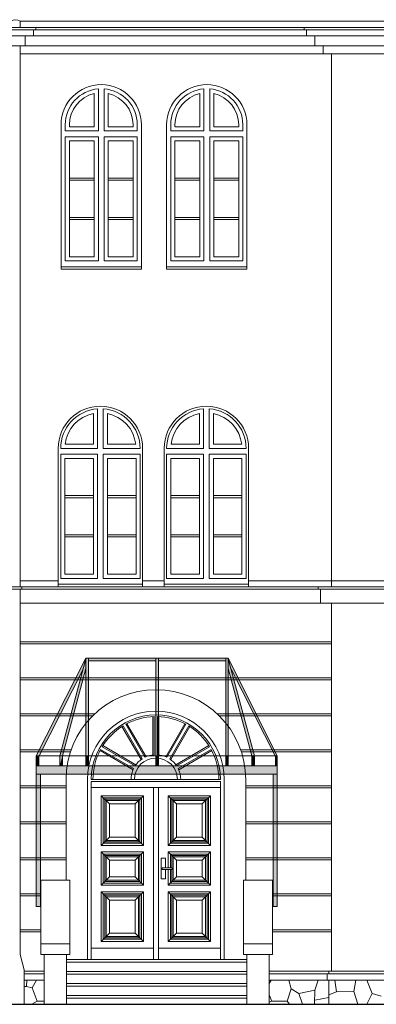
# Model space of a CAD drawing. Extents: x -394022 to -71759, y -12022 to 18278.
# Tile 20 of 91: x -279384 to -275076, y -3992 to 7902. Entities that reach past the tile are written whole.
import ezdxf

# ---------------------------------------------------------------- set-up
doc = ezdxf.new("R2010")
doc.units = 0
doc.header["$MEASUREMENT"] = 0
for name, color, linetype, lineweight in [('Arch kolorystyka_Nr_Pióra__32', 34, 'Continuous', 15), ('INWENT ODWODNIENIE_Nr_Pióra__21', 7, 'Continuous', 13), ('INWENT ODWODNIENIE_Nr_Pióra__5', 7, 'Continuous', 13), ('INWENT TEREN_Nr_Pióra__1', 7, 'Continuous', 25), ('INWENT. DRZWI_Nr_Pióra__21', 7, 'Continuous', 13), ('INWENT. OKNA_Nr_Pióra__21', 7, 'Continuous', 13), ('INWENT.ŚCIANY_Nr_Pióra__21', 7, 'Continuous', 13), ('Istniejące schody_Nr_Pióra__21', 7, 'Continuous', 13)]:
    doc.layers.add(name, color=color, linetype=linetype, lineweight=lineweight)
doc.layers.add('INWENT.ŚCIANY_Nr_Pióra__2', color=7, linetype='Continuous', lineweight=13, true_color=0x7f7f7f)

msp = doc.modelspace()

# ---------------------------------------------------------------- hatches: boundary and pattern name
at = {"layer": 'Arch kolorystyka_Nr_Pióra__32', "linetype": 'Continuous'}
for points in [[(-279150.1, -991.8), (-279183.7, -991.8), (-278583.7, 188.2), (-278583.7, 179.7), (-278616.8, 57)], [(-278583.7, 64.3), (-278868.2, -991.8), (-278899.3, -991.8), (-278583.7, 179.7)], [(-278899.3, -1111.8), (-278899.3, -991.8), (-278583.7, 179.7)], [(-278553.7, 188.2), (-278553.7, -991.8), (-278583.7, -991.8), (-278583.7, 188.2)], [(-277738.7, 188.2), (-277738.7, 158.2), (-278553.7, 158.2), (-278553.7, 188.2)], [(-277738.7, 188.2), (-277708.7, 188.2), (-277708.7, -336.9, 0.0069128), (-277738.7, -336.9)], [(-276893.7, 158.2), (-277708.7, 158.2), (-277708.7, 188.2), (-276893.7, 188.2)], [(-276893.7, 188.2), (-276863.7, 188.2), (-276863.7, -991.8), (-276893.7, -991.8)], [(-276273.7, -991.8), (-276297.4, -991.8), (-276830.7, 57), (-276863.7, 179.7), (-276863.7, 188.2)], [(-276863.7, 179.7), (-276548.2, -991.8), (-276579.3, -991.8), (-276863.7, 64.3)], [(-277738.7, -336.9, -0.0069128), (-277708.7, -336.9), (-277708.7, -991.8), (-277738.7, -991.8)], [(-279183.7, -991.8), (-279150.1, -991.8), (-279153.7, -999), (-279153.7, -1111.8), (-279183.7, -1111.8)], [(-278899.3, -1111.8), (-278870, -991.8), (-278868.2, -991.8), (-278868.2, -1111.8)], [(-278583.7, -991.8), (-278553.7, -991.8), (-278553.7, -1111.8), (-278583.7, -1111.8)], [(-277738.7, -991.8), (-277708.7, -991.8), (-277708.7, -1111.8), (-277738.7, -1111.8)], [(-276893.7, -991.8), (-276863.7, -991.8), (-276863.7, -1111.8), (-276893.7, -1111.8)], [(-276548.2, -991.8), (-276548.2, -1111.8), (-276579.3, -1111.8), (-276579.3, -991.8)], [(-276273.7, -991.8), (-276273.7, -1111.8), (-276293.7, -1111.8), (-276293.7, -999), (-276297.4, -991.8)], [(-276273.7, -1211.8), (-279183.7, -1211.8), (-279183.7, -1111.8), (-276273.7, -1111.8)], [(-279183.7, -1211.8), (-279133.7, -1211.8), (-279133.7, -2811.8), (-279183.7, -2811.8)], [(-276273.7, -1211.8), (-276273.7, -2811.8), (-276323.7, -2811.8), (-276323.7, -1211.8)]]:
    msp.add_hatch(color=256, dxfattribs=at).paths.add_polyline_path(points, flags=0)

# ---------------------------------------------------------------- linework, layer by layer
at = {"layer": 'INWENT ODWODNIENIE_Nr_Pióra__21', "linetype": 'Continuous'}
for p, q in [((-279378.7, 7808.2), (-279378.7, 7882.6)), ((-279378.7, 1053.2), (-279378.7, 7588.2)), ((-279378.7, -3390.7), (-279378.7, 1023.2)), ((-279328.7, -3577.3), (-279378.7, -3390.7)), ((-279328.7, -3991.8), (-279328.7, -3577.3))]:
    msp.add_line(p, q, dxfattribs=at)
msp.add_arc((-279433.7, 7815.2), 87, 50.76459, 129.23541, dxfattribs=at)
at = {"layer": 'INWENT ODWODNIENIE_Nr_Pióra__5', "linetype": 'Continuous'}
msp.add_line((-267483.7, 7882.6), (-279378.7, 7882.6), dxfattribs=at)
at = {"layer": 'INWENT TEREN_Nr_Pióra__1', "linetype": 'Continuous'}
for p, q in [((-321558.7, -3991.8), (-276368.7, -3991.8)), ((-276368.7, -3991.8), (-273068.7, -3991.8))]:
    msp.add_line(p, q, dxfattribs=at)
at = {"layer": 'INWENT. DRZWI_Nr_Pióra__21', "linetype": 'Continuous'}
for p, q in [((-277773.7, -978.9), (-277773.7, -517.6)), ((-277758.7, -977.5), (-277758.7, -517.1)), ((-277758.7, -977.5), (-277758.7, -517.1)), ((-277718.7, -977.5), (-277718.7, -517.1)), ((-277703.7, -978.9), (-277703.7, -517.6)), ((-277918, -1036.3), (-278148.6, -636.8)), ((-277905.7, -1027.6), (-278135.9, -628.9)), ((-277871.1, -1007.6), (-278101.3, -608.9)), ((-277857.4, -1001.3), (-278088, -601.8)), ((-277620.1, -1001.3), (-277389.5, -601.8)), ((-277606.4, -1007.6), (-277376.2, -608.9)), ((-277571.8, -1027.6), (-277341.5, -628.9)), ((-277559.5, -1036.3), (-277328.8, -636.8)), ((-278014.3, -1158.2), (-278413.7, -927.5)), ((-278008, -1144.5), (-278406.7, -914.3)), ((-277988, -1109.8), (-278386.7, -879.6)), ((-277979.3, -1097.5), (-278378.7, -866.9)), ((-277498.2, -1097.5), (-277098.8, -866.9)), ((-277489.5, -1109.8), (-277090.8, -879.6)), ((-277469.5, -1144.5), (-277070.8, -914.3)), ((-277463.2, -1158.2), (-277063.8, -927.5)), ((-278518.7, -1276.8), (-276958.7, -1276.8)), ((-278518.7, -3451.8), (-278518.7, -1301.8)), ((-278518.7, -1301.8), (-276958.7, -1301.8)), ((-276958.7, -3451.8), (-276958.7, -1301.8)), ((-278518.7, -1371.8), (-276958.7, -1371.8)), ((-277768.7, -1371.8), (-277768.7, -3451.8)), ((-277708.7, -1371.8), (-277708.7, -3451.8)), ((-278398.7, -1471.8), (-277888.7, -1471.8)), ((-278398.7, -2071.8), (-278398.7, -1471.8)), ((-278398.7, -1471.8), (-278298.7, -1571.8)), ((-278373.7, -1496.8), (-277913.7, -1496.8)), ((-278373.7, -2046.8), (-278373.7, -1496.8)), ((-278356.2, -2029.3), (-278356.2, -1514.3)), ((-278356.2, -1514.3), (-277931.2, -1514.3)), ((-278338.7, -2011.8), (-278338.7, -1531.8)), ((-278338.7, -1531.8), (-277948.7, -1531.8)), ((-277888.7, -1471.8), (-277988.7, -1571.8)), ((-277948.7, -1531.8), (-277948.7, -2011.8)), ((-277931.2, -1514.3), (-277931.2, -2029.3)), ((-277913.7, -1496.8), (-277913.7, -2046.8)), ((-277888.7, -1471.8), (-277888.7, -2071.8)), ((-277078.7, -1471.8), (-277588.7, -1471.8)), ((-277588.7, -1471.8), (-277588.7, -2071.8)), ((-277588.7, -1471.8), (-277488.7, -1571.8)), ((-277103.7, -1496.8), (-277563.7, -1496.8)), ((-277563.7, -1496.8), (-277563.7, -2046.8)), ((-277546.2, -1514.3), (-277546.2, -2029.3)), ((-277121.2, -1514.3), (-277546.2, -1514.3)), ((-277528.7, -1531.8), (-277528.7, -2011.8)), ((-277138.7, -1531.8), (-277528.7, -1531.8)), ((-277078.7, -1471.8), (-277178.7, -1571.8)), ((-277138.7, -2011.8), (-277138.7, -1531.8)), ((-277121.2, -2029.3), (-277121.2, -1514.3)), ((-277103.7, -2046.8), (-277103.7, -1496.8)), ((-277078.7, -2071.8), (-277078.7, -1471.8)), ((-278298.7, -1971.8), (-278298.7, -1571.8)), ((-278298.7, -1571.8), (-277988.7, -1571.8)), ((-277988.7, -1571.8), (-277988.7, -1971.8)), ((-277488.7, -1571.8), (-277488.7, -1971.8)), ((-277178.7, -1571.8), (-277488.7, -1571.8)), ((-277178.7, -1971.8), (-277178.7, -1571.8)), ((-278398.7, -2071.8), (-278298.7, -1971.8)), ((-278338.7, -2011.8), (-277948.7, -2011.8)), ((-278298.7, -1971.8), (-277988.7, -1971.8)), ((-277888.7, -2071.8), (-277988.7, -1971.8)), ((-277588.7, -2071.8), (-277488.7, -1971.8)), ((-277138.7, -2011.8), (-277528.7, -2011.8)), ((-277178.7, -1971.8), (-277488.7, -1971.8)), ((-277078.7, -2071.8), (-277178.7, -1971.8)), ((-278398.7, -2071.8), (-277888.7, -2071.8)), ((-278373.7, -2046.8), (-277913.7, -2046.8)), ((-278356.2, -2029.3), (-277931.2, -2029.3)), ((-277078.7, -2071.8), (-277588.7, -2071.8)), ((-277103.7, -2046.8), (-277563.7, -2046.8)), ((-277121.2, -2029.3), (-277546.2, -2029.3)), ((-278398.7, -2151.8), (-277888.7, -2151.8)), ((-278398.7, -2551.8), (-278398.7, -2151.8)), ((-278398.7, -2151.8), (-278298.7, -2251.8)), ((-278373.7, -2176.8), (-277913.7, -2176.8)), ((-278373.7, -2526.8), (-278373.7, -2176.8)), ((-278356.2, -2509.3), (-278356.2, -2194.3)), ((-278356.2, -2194.3), (-277931.2, -2194.3)), ((-278338.7, -2491.8), (-278338.7, -2211.8)), ((-278338.7, -2211.8), (-277948.7, -2211.8)), ((-278298.7, -2451.8), (-278298.7, -2251.8)), ((-278298.7, -2251.8), (-277988.7, -2251.8)), ((-277888.7, -2151.8), (-277988.7, -2251.8)), ((-277988.7, -2251.8), (-277988.7, -2451.8)), ((-277948.7, -2211.8), (-277948.7, -2491.8)), ((-277931.2, -2194.3), (-277931.2, -2509.3)), ((-277913.7, -2176.8), (-277913.7, -2526.8)), ((-277888.7, -2151.8), (-277888.7, -2551.8)), ((-277623.7, -2226.8), (-277673.7, -2226.8)), ((-277673.7, -2226.8), (-277673.7, -2476.8)), ((-277623.7, -2341.8), (-277623.7, -2226.8)), ((-277078.7, -2151.8), (-277588.7, -2151.8)), ((-277588.7, -2151.8), (-277588.7, -2341.8)), ((-277588.7, -2151.8), (-277488.7, -2251.8)), ((-277103.7, -2176.8), (-277563.7, -2176.8)), ((-277563.7, -2176.8), (-277563.7, -2341.8)), ((-277546.2, -2194.3), (-277546.2, -2341.8)), ((-277121.2, -2194.3), (-277546.2, -2194.3)), ((-277528.7, -2211.8), (-277528.7, -2491.8)), ((-277138.7, -2211.8), (-277528.7, -2211.8)), ((-277488.7, -2251.8), (-277488.7, -2451.8)), ((-277178.7, -2251.8), (-277488.7, -2251.8)), ((-277078.7, -2151.8), (-277178.7, -2251.8)), ((-277178.7, -2451.8), (-277178.7, -2251.8)), ((-277138.7, -2491.8), (-277138.7, -2211.8)), ((-277121.2, -2509.3), (-277121.2, -2194.3)), ((-277103.7, -2526.8), (-277103.7, -2176.8)), ((-277078.7, -2551.8), (-277078.7, -2151.8)), ((-277663.7, -2341.8), (-277543.7, -2341.8)), ((-277663.7, -2361.8), (-277663.7, -2341.8)), ((-277543.7, -2361.8), (-277663.7, -2361.8)), ((-277623.7, -2476.8), (-277623.7, -2361.8)), ((-277588.7, -2361.8), (-277588.7, -2551.8)), ((-277563.7, -2361.8), (-277563.7, -2526.8)), ((-277546.2, -2361.8), (-277546.2, -2509.3)), ((-277543.7, -2341.8), (-277543.7, -2361.8)), ((-278398.7, -2551.8), (-278298.7, -2451.8)), ((-278338.7, -2491.8), (-277948.7, -2491.8)), ((-278298.7, -2451.8), (-277988.7, -2451.8)), ((-277888.7, -2551.8), (-277988.7, -2451.8)), ((-277673.7, -2476.8), (-277623.7, -2476.8)), ((-277588.7, -2551.8), (-277488.7, -2451.8)), ((-277138.7, -2491.8), (-277528.7, -2491.8)), ((-277178.7, -2451.8), (-277488.7, -2451.8)), ((-277078.7, -2551.8), (-277178.7, -2451.8)), ((-278398.7, -2551.8), (-277888.7, -2551.8)), ((-278373.7, -2526.8), (-277913.7, -2526.8)), ((-278356.2, -2509.3), (-277931.2, -2509.3)), ((-277078.7, -2551.8), (-277588.7, -2551.8)), ((-277103.7, -2526.8), (-277563.7, -2526.8)), ((-277121.2, -2509.3), (-277546.2, -2509.3)), ((-278398.7, -3231.8), (-278398.7, -2631.8)), ((-278398.7, -2631.8), (-277888.7, -2631.8)), ((-278398.7, -2631.8), (-278298.7, -2731.8)), ((-278373.7, -2656.8), (-277913.7, -2656.8)), ((-278373.7, -3206.8), (-278373.7, -2656.8)), ((-278356.2, -3189.3), (-278356.2, -2674.3)), ((-278356.2, -2674.3), (-277931.2, -2674.3)), ((-278338.7, -3171.8), (-278338.7, -2691.8)), ((-278338.7, -2691.8), (-277948.7, -2691.8)), ((-278298.7, -3131.8), (-278298.7, -2731.8)), ((-278298.7, -2731.8), (-277988.7, -2731.8)), ((-277888.7, -2631.8), (-277988.7, -2731.8)), ((-277988.7, -2731.8), (-277988.7, -3131.8)), ((-277948.7, -2691.8), (-277948.7, -3171.8)), ((-277931.2, -2674.3), (-277931.2, -3189.3)), ((-277913.7, -2656.8), (-277913.7, -3206.8)), ((-277888.7, -2631.8), (-277888.7, -3231.8)), ((-277078.7, -2631.8), (-277588.7, -2631.8)), ((-277588.7, -2631.8), (-277588.7, -3231.8)), ((-277588.7, -2631.8), (-277488.7, -2731.8)), ((-277103.7, -2656.8), (-277563.7, -2656.8)), ((-277563.7, -2656.8), (-277563.7, -3206.8)), ((-277546.2, -2674.3), (-277546.2, -3189.3)), ((-277121.2, -2674.3), (-277546.2, -2674.3)), ((-277528.7, -2691.8), (-277528.7, -3171.8)), ((-277138.7, -2691.8), (-277528.7, -2691.8)), ((-277488.7, -2731.8), (-277488.7, -3131.8)), ((-277178.7, -2731.8), (-277488.7, -2731.8)), ((-277078.7, -2631.8), (-277178.7, -2731.8)), ((-277178.7, -3131.8), (-277178.7, -2731.8)), ((-277138.7, -3171.8), (-277138.7, -2691.8)), ((-277121.2, -3189.3), (-277121.2, -2674.3)), ((-277103.7, -3206.8), (-277103.7, -2656.8)), ((-277078.7, -3231.8), (-277078.7, -2631.8)), ((-278398.7, -3231.8), (-278298.7, -3131.8)), ((-278373.7, -3206.8), (-277913.7, -3206.8)), ((-278356.2, -3189.3), (-277931.2, -3189.3)), ((-278338.7, -3171.8), (-277948.7, -3171.8)), ((-278298.7, -3131.8), (-277988.7, -3131.8)), ((-277888.7, -3231.8), (-277988.7, -3131.8)), ((-277588.7, -3231.8), (-277488.7, -3131.8)), ((-277103.7, -3206.8), (-277563.7, -3206.8)), ((-277121.2, -3189.3), (-277546.2, -3189.3)), ((-277138.7, -3171.8), (-277528.7, -3171.8)), ((-277178.7, -3131.8), (-277488.7, -3131.8)), ((-277078.7, -3231.8), (-277178.7, -3131.8)), ((-278518.7, -3311.8), (-277768.7, -3311.8)), ((-278398.7, -3231.8), (-277888.7, -3231.8)), ((-277708.7, -3311.8), (-276958.7, -3311.8)), ((-277078.7, -3231.8), (-277588.7, -3231.8)), ((-278563.7, -3451.8), (-276913.7, -3451.8))]:
    msp.add_line(p, q, dxfattribs=at)
for radius, start, end in [(780, 0, 180), (760, 91.50796, 118.49204), (760, 61.50796, 88.49204), (760, 121.50796, 148.49204), (760, 31.50796, 58.49204), (760, 151.50796, 180), (760, 0, 28.49204), (260, 0, 180), (300, 123.82255, 146.17745), (300, 93.82255, 116.17745), (300, 63.82255, 86.17745), (300, 33.82255, 56.17745), (300, 153.82255, 180), (300, 0, 26.17745)]:
    msp.add_arc((-277738.7, -1276.8), radius, start, end, dxfattribs=at)
at = {"layer": 'INWENT. OKNA_Nr_Pióra__21', "linetype": 'Continuous'}
for p, q in [((-278433.7, 6558.2), (-278433.7, 7066.8)), ((-278363.7, 6558.2), (-278363.7, 7066.8)), ((-277158.7, 6558.2), (-277158.7, 7066.8)), ((-277088.7, 6558.2), (-277088.7, 7066.8)), ((-278483.7, 6608.2), (-278483.7, 7008.7)), ((-278313.7, 6608.2), (-278313.7, 7008.7)), ((-277208.7, 6608.2), (-277208.7, 7008.7)), ((-277038.7, 6608.2), (-277038.7, 7008.7)), ((-278833.7, 6558.2), (-278833.7, 6633.2)), ((-278433.7, 6558.2), (-278833.7, 6558.2)), ((-278783.7, 6633.2), (-278783.7, 6608.2)), ((-278483.7, 6608.2), (-278780.8, 6608.2)), ((-278363.7, 6558.2), (-277963.7, 6558.2)), ((-278313.7, 6608.2), (-278013.7, 6608.2)), ((-278013.7, 6633.2), (-278013.7, 6608.2)), ((-277963.7, 6558.2), (-277963.7, 6633.2)), ((-277558.7, 6558.2), (-277558.7, 6633.2)), ((-277158.7, 6558.2), (-277558.7, 6558.2)), ((-277508.7, 6633.2), (-277508.7, 6608.2)), ((-277208.7, 6608.2), (-277505.8, 6608.2)), ((-277088.7, 6558.2), (-276688.7, 6558.2)), ((-277038.7, 6608.2), (-276738.7, 6608.2)), ((-276738.7, 6633.2), (-276738.7, 6608.2)), ((-276688.7, 6558.2), (-276688.7, 6633.2)), ((-278833.7, 4988.2), (-278833.7, 6488.2)), ((-278433.7, 6488.2), (-278833.7, 6488.2)), ((-278483.7, 6438.2), (-278783.7, 6438.2)), ((-278783.7, 5038.2), (-278783.7, 6438.2)), ((-278483.7, 5038.2), (-278483.7, 6438.2)), ((-278433.7, 4988.2), (-278433.7, 6488.2)), ((-278363.7, 4988.2), (-278363.7, 6488.2)), ((-278363.7, 6488.2), (-277963.7, 6488.2)), ((-278313.7, 6438.2), (-278013.7, 6438.2)), ((-278313.7, 5038.2), (-278313.7, 6438.2)), ((-278013.7, 5038.2), (-278013.7, 6438.2)), ((-277963.7, 4988.2), (-277963.7, 6488.2)), ((-277158.7, 6488.2), (-277558.7, 6488.2)), ((-277558.7, 4988.2), (-277558.7, 6488.2)), ((-277508.7, 5038.2), (-277508.7, 6438.2)), ((-277208.7, 6438.2), (-277508.7, 6438.2)), ((-277208.7, 5038.2), (-277208.7, 6438.2)), ((-277158.7, 4988.2), (-277158.7, 6488.2)), ((-277088.7, 6488.2), (-276688.7, 6488.2)), ((-277088.7, 4988.2), (-277088.7, 6488.2)), ((-277038.7, 5038.2), (-277038.7, 6438.2)), ((-277038.7, 6438.2), (-276738.7, 6438.2)), ((-276738.7, 5038.2), (-276738.7, 6438.2)), ((-276688.7, 4988.2), (-276688.7, 6488.2)), ((-278483.7, 5988.2), (-278783.7, 5988.2)), ((-278483.7, 5962.2), (-278783.7, 5962.2)), ((-278313.7, 5988.2), (-278013.7, 5988.2)), ((-278313.7, 5962.2), (-278013.7, 5962.2)), ((-277208.7, 5988.2), (-277508.7, 5988.2)), ((-277208.7, 5962.2), (-277508.7, 5962.2)), ((-277038.7, 5988.2), (-276738.7, 5988.2)), ((-277038.7, 5962.2), (-276738.7, 5962.2)), ((-278483.7, 5514.2), (-278783.7, 5514.2)), ((-278483.7, 5488.2), (-278783.7, 5488.2)), ((-278313.7, 5514.2), (-278013.7, 5514.2)), ((-278313.7, 5488.2), (-278013.7, 5488.2)), ((-277208.7, 5514.2), (-277508.7, 5514.2)), ((-277208.7, 5488.2), (-277508.7, 5488.2)), ((-277038.7, 5514.2), (-276738.7, 5514.2)), ((-277038.7, 5488.2), (-276738.7, 5488.2)), ((-278483.7, 5038.2), (-278783.7, 5038.2)), ((-278313.7, 5038.2), (-278013.7, 5038.2)), ((-277208.7, 5038.2), (-277508.7, 5038.2)), ((-277038.7, 5038.2), (-276738.7, 5038.2)), ((-278433.7, 4988.2), (-278833.7, 4988.2)), ((-278363.7, 4988.2), (-277963.7, 4988.2)), ((-277158.7, 4988.2), (-277558.7, 4988.2)), ((-277088.7, 4988.2), (-276688.7, 4988.2)), ((-278493.7, 2773.2), (-278493.7, 3144.7)), ((-278443.7, 2723.2), (-278443.7, 3201.9)), ((-278373.7, 2723.2), (-278373.7, 3201.9)), ((-278323.7, 2773.2), (-278323.7, 3144.7)), ((-277213.7, 2773.2), (-277213.7, 3144.7)), ((-277163.7, 2723.2), (-277163.7, 3201.9)), ((-277093.7, 2723.2), (-277093.7, 3201.9)), ((-277043.7, 2773.2), (-277043.7, 3144.7)), ((-278493.7, 2773.2), (-278835.8, 2773.2)), ((-278323.7, 2773.2), (-277981.7, 2773.2)), ((-277213.7, 2773.2), (-277555.8, 2773.2)), ((-277043.7, 2773.2), (-276701.7, 2773.2)), ((-278443.7, 2723.2), (-278888.7, 2723.2)), ((-278888.7, 1153.2), (-278888.7, 2653.2)), ((-278443.7, 2653.2), (-278888.7, 2653.2)), ((-278443.7, 1153.2), (-278443.7, 2653.2)), ((-278373.7, 2723.2), (-277928.7, 2723.2)), ((-278373.7, 1153.2), (-278373.7, 2653.2)), ((-278373.7, 2653.2), (-277928.7, 2653.2)), ((-277928.7, 1153.2), (-277928.7, 2653.2)), ((-277163.7, 2723.2), (-277608.7, 2723.2)), ((-277608.7, 1153.2), (-277608.7, 2653.2)), ((-277163.7, 2653.2), (-277608.7, 2653.2)), ((-277163.7, 1153.2), (-277163.7, 2653.2)), ((-277093.7, 2723.2), (-276648.7, 2723.2)), ((-277093.7, 1153.2), (-277093.7, 2653.2)), ((-277093.7, 2653.2), (-276648.7, 2653.2)), ((-276648.7, 1153.2), (-276648.7, 2653.2)), ((-278493.7, 2603.2), (-278838.7, 2603.2)), ((-278838.7, 1203.2), (-278838.7, 2603.2)), ((-278493.7, 1203.2), (-278493.7, 2603.2)), ((-278323.7, 2603.2), (-277978.7, 2603.2)), ((-278323.7, 1203.2), (-278323.7, 2603.2)), ((-277978.7, 1203.2), (-277978.7, 2603.2)), ((-277213.7, 2603.2), (-277558.7, 2603.2)), ((-277558.7, 1203.2), (-277558.7, 2603.2)), ((-277213.7, 1203.2), (-277213.7, 2603.2)), ((-277043.7, 2603.2), (-276698.7, 2603.2)), ((-277043.7, 1203.2), (-277043.7, 2603.2)), ((-276698.7, 1203.2), (-276698.7, 2603.2)), ((-278493.7, 2153.2), (-278838.7, 2153.2)), ((-278323.7, 2153.2), (-277978.7, 2153.2)), ((-277213.7, 2153.2), (-277558.7, 2153.2)), ((-277043.7, 2153.2), (-276698.7, 2153.2)), ((-278493.7, 2127.2), (-278838.7, 2127.2)), ((-278323.7, 2127.2), (-277978.7, 2127.2)), ((-277213.7, 2127.2), (-277558.7, 2127.2)), ((-277043.7, 2127.2), (-276698.7, 2127.2)), ((-278493.7, 1679.2), (-278838.7, 1679.2)), ((-278323.7, 1679.2), (-277978.7, 1679.2)), ((-277213.7, 1679.2), (-277558.7, 1679.2)), ((-277043.7, 1679.2), (-276698.7, 1679.2)), ((-278493.7, 1653.2), (-278838.7, 1653.2)), ((-278323.7, 1653.2), (-277978.7, 1653.2)), ((-277213.7, 1653.2), (-277558.7, 1653.2)), ((-277043.7, 1653.2), (-276698.7, 1653.2)), ((-278493.7, 1203.2), (-278838.7, 1203.2)), ((-278323.7, 1203.2), (-277978.7, 1203.2)), ((-277213.7, 1203.2), (-277558.7, 1203.2)), ((-277043.7, 1203.2), (-276698.7, 1203.2)), ((-278918.7, 1083.2), (-277898.7, 1083.2)), ((-278443.7, 1153.2), (-278888.7, 1153.2)), ((-278373.7, 1153.2), (-277928.7, 1153.2)), ((-277638.7, 1083.2), (-276618.7, 1083.2)), ((-277163.7, 1153.2), (-277608.7, 1153.2)), ((-277093.7, 1153.2), (-276648.7, 1153.2))]:
    msp.add_line(p, q, dxfattribs=at)
for centre, radius, start, end in [((-278398.7, 6633.2), 435, 94.61499, 180), ((-278398.7, 6633.2), 435, 0, 85.38501), ((-277123.7, 6633.2), 435, 94.61499, 180), ((-277123.7, 6633.2), 435, 0, 85.38501), ((-278398.7, 6633.2), 385, 102.7548, 180), ((-278398.7, 6633.2), 385, 0, 77.2452), ((-277123.7, 6633.2), 385, 102.7548, 180), ((-277123.7, 6633.2), 385, 0, 77.2452), ((-278408.7, 2723.2), 480, 94.18153, 180), ((-278408.7, 2723.2), 430, 101.401, 173.32259), ((-278408.7, 2723.2), 480, 0, 85.81847), ((-278408.7, 2723.2), 430, 6.67741, 78.599), ((-277128.7, 2723.2), 480, 94.18153, 180), ((-277128.7, 2723.2), 430, 101.401, 173.32259), ((-277128.7, 2723.2), 480, 0, 85.81847), ((-277128.7, 2723.2), 430, 6.67741, 78.599)]:
    msp.add_arc(centre, radius, start, end, dxfattribs=at)
at = {"layer": 'INWENT.ŚCIANY_Nr_Pióra__2', "linetype": 'Continuous'}
for p, q in [((-279300.4, -3776.9), (-279328.7, -3775.3)), ((-279298.3, -3701.8), (-279300.4, -3776.9)), ((-279300.4, -3776.9), (-279233.9, -3793.1)), ((-279180.2, -3701.8), (-279233.9, -3793.1)), ((-279233.9, -3793.1), (-279173.1, -3952.3)), ((-276346.5, -3701.8), (-276368.7, -3739.6)), ((-276103.8, -3803.5), (-276152.5, -3952.3)), ((-276103.8, -3803.5), (-276131.6, -3701.8)), ((-276011.9, -3860.3), (-276103.8, -3803.5)), ((-275780.5, -3701.8), (-275817.2, -3819.8)), ((-275575.9, -3701.8), (-275558.6, -3840.7)), ((-275347.7, -3838), (-275322.5, -3701.8)), ((-275190.7, -3701.8), (-275127.5, -3859.8)), ((-276368.7, -3875.5), (-276339.4, -3952.3)), ((-275817.2, -3819.8), (-276011.9, -3860.3)), ((-275966.4, -3991.8), (-276011.9, -3860.3)), ((-275817.2, -3819.8), (-275822.1, -3991.8)), ((-275648.7, -3908.6), (-275819.9, -3943.5)), ((-275558.6, -3840.7), (-275648.7, -3876.2)), ((-275558.6, -3840.7), (-275347.7, -3838)), ((-275347.7, -3838), (-275297.4, -3991.8)), ((-275127.5, -3859.8), (-275190.7, -3991.8)), ((-275018.7, -3894.5), (-275127.5, -3859.8)), ((-279173.1, -3952.3), (-279235.5, -3991.8)), ((-279088.7, -3952.3), (-279173.1, -3952.3)), ((-276339.4, -3952.3), (-276368.7, -3966.3)), ((-276152.5, -3952.3), (-276339.4, -3952.3)), ((-276152.5, -3952.3), (-276126.5, -3991.8))]:
    msp.add_line(p, q, dxfattribs=at)
at = {"layer": 'INWENT.ŚCIANY_Nr_Pióra__21', "linetype": 'Continuous'}
for p, q in [((-267013.7, 7808.2), (-306738.7, 7808.2)), ((-267013.7, 7778.2), (-306738.7, 7778.2)), ((-279218.7, 7808.2), (-280388.7, 7808.2)), ((-279218.7, 7708.2), (-279218.7, 7778.2)), ((-279188.7, 7778.2), (-279188.7, 7808.2)), ((-275948.7, 7778.2), (-275948.7, 7808.2)), ((-274748.7, 7808.2), (-275918.7, 7808.2)), ((-275918.7, 7708.2), (-275918.7, 7778.2)), ((-267043.7, 7708.2), (-306738.7, 7708.2)), ((-280388.7, 7708.2), (-279218.7, 7708.2)), ((-279318.7, 7588.2), (-279318.7, 7708.2)), ((-275918.7, 7708.2), (-274748.7, 7708.2)), ((-275818.7, 7588.2), (-275818.7, 7708.2)), ((-267143.7, 7588.2), (-306738.7, 7588.2)), ((-280288.7, 7588.2), (-279318.7, 7588.2)), ((-275818.7, 7588.2), (-274848.7, 7588.2)), ((-275718.7, 7488.2), (-275718.7, 7588.2)), ((-267243.7, 7488.2), (-279378.7, 7488.2)), ((-275718.7, 7488.2), (-274948.7, 7488.2)), ((-275618.7, 7488.2), (-275618.7, 1053.2)), ((-278883.7, 6633.2), (-278883.7, 4888.2)), ((-277913.7, 6633.2), (-277913.7, 4888.2)), ((-277608.7, 6633.2), (-277608.7, 4888.2)), ((-276638.7, 6633.2), (-276638.7, 4888.2)), ((-278883.7, 4918.2), (-277913.7, 4918.2)), ((-278883.7, 4888.2), (-277913.7, 4888.2)), ((-277608.7, 4918.2), (-276638.7, 4918.2)), ((-277608.7, 4888.2), (-276638.7, 4888.2)), ((-278918.7, 2723.2), (-278918.7, 1053.2)), ((-277898.7, 2723.2), (-277898.7, 1053.2)), ((-277638.7, 2723.2), (-277638.7, 1053.2)), ((-276618.7, 2723.2), (-276618.7, 1053.2)), ((-278918.7, 1123.2), (-279378.7, 1123.2)), ((-277638.7, 1123.2), (-277898.7, 1123.2)), ((-275618.7, 1123.2), (-276618.7, 1123.2)), ((-272953.7, 1123.2), (-275618.7, 1123.2)), ((-267213.7, 1053.2), (-306798.7, 1053.2)), ((-306798.7, 1023.2), (-267183.7, 1023.2)), ((-279358.7, 1053.2), (-279358.7, 1023.2)), ((-275778.7, 1053.2), (-275778.7, 1023.2)), ((-275748.7, 853.2), (-275748.7, 1023.2)), ((-279378.7, 853.2), (-267213.7, 853.2)), ((-275618.7, 853.2), (-275618.7, -3591.8)), ((-275618.7, 388.2), (-279378.7, 388.2)), ((-275618.7, 363.2), (-279378.7, 363.2)), ((-278583.7, 188.2), (-279183.7, -991.8)), ((-278899.3, -991.8), (-278583.7, 179.7)), ((-278583.7, 188.2), (-276863.7, 188.2)), ((-278583.7, -1111.8), (-278583.7, 188.2)), ((-278553.7, -1111.8), (-278553.7, 188.2)), ((-278553.7, 158.2), (-277738.7, 158.2)), ((-277738.7, -1111.8), (-277738.7, 188.2)), ((-277708.7, -1111.8), (-277708.7, 188.2)), ((-277708.7, 158.2), (-276893.7, 158.2)), ((-276893.7, -1111.8), (-276893.7, 188.2)), ((-276863.7, -1111.8), (-276863.7, 188.2)), ((-276863.7, 188.2), (-276273.7, -991.8)), ((-276548.2, -991.8), (-276863.7, 179.7)), ((-278616.8, 57), (-279153.7, -999)), ((-278868.2, -991.8), (-278583.7, 64.3)), ((-276579.3, -991.8), (-276863.7, 64.3)), ((-276830.7, 57), (-276293.7, -999)), ((-275618.7, -46.8), (-279378.7, -46.8)), ((-275618.7, -71.8), (-279378.7, -71.8)), ((-278477.1, -481.8), (-279378.7, -481.8)), ((-278503.1, -506.8), (-279378.7, -506.8)), ((-275618.7, -481.8), (-277000.4, -481.8)), ((-275618.7, -506.8), (-276974.3, -506.8)), ((-278762.3, -916.8), (-279378.7, -916.8)), ((-278770.7, -941.8), (-279378.7, -941.8)), ((-275618.7, -916.8), (-276715.2, -916.8)), ((-275618.7, -941.8), (-276706.7, -941.8)), ((-279183.7, -991.8), (-276273.7, -991.8)), ((-279183.7, -2811.8), (-279183.7, -991.8)), ((-279153.7, -1111.8), (-279153.7, -999)), ((-278899.3, -1111.8), (-278899.3, -991.8)), ((-278868.2, -1111.8), (-278868.2, -991.8)), ((-276579.3, -1111.8), (-276579.3, -991.8)), ((-276548.2, -1111.8), (-276548.2, -991.8)), ((-276293.7, -1111.8), (-276293.7, -999)), ((-276273.7, -2811.8), (-276273.7, -991.8)), ((-279183.7, -1111.8), (-276273.7, -1111.8)), ((-279183.7, -1211.8), (-276273.7, -1211.8)), ((-279133.7, -2811.8), (-279133.7, -1211.8)), ((-278823.7, -1276.8), (-278823.7, -2491.8)), ((-278563.7, -1276.8), (-278563.7, -3451.8)), ((-276913.7, -1276.8), (-276913.7, -3451.8)), ((-276653.7, -1276.8), (-276653.7, -2491.8)), ((-276323.7, -2811.8), (-276323.7, -1211.8)), ((-278823.7, -1351.8), (-279378.7, -1351.8)), ((-278823.7, -1376.8), (-279378.7, -1376.8)), ((-275618.7, -1351.8), (-276653.7, -1351.8)), ((-275618.7, -1376.8), (-276653.7, -1376.8)), ((-278823.7, -1786.8), (-279378.7, -1786.8)), ((-278823.7, -1811.8), (-279378.7, -1811.8)), ((-275618.7, -1786.8), (-276653.7, -1786.8)), ((-275618.7, -1811.8), (-276653.7, -1811.8)), ((-278823.7, -2221.8), (-279378.7, -2221.8)), ((-278823.7, -2246.8), (-279378.7, -2246.8)), ((-275618.7, -2221.8), (-276653.7, -2221.8)), ((-275618.7, -2246.8), (-276653.7, -2246.8)), ((-279128.7, -2656.8), (-279378.7, -2656.8)), ((-279128.7, -2681.8), (-279378.7, -2681.8)), ((-275618.7, -2656.8), (-276328.7, -2656.8)), ((-275618.7, -2681.8), (-276328.7, -2681.8)), ((-279133.7, -2811.8), (-279183.7, -2811.8)), ((-276273.7, -2811.8), (-276323.7, -2811.8)), ((-279128.7, -3091.8), (-279378.7, -3091.8)), ((-275618.7, -3091.8), (-276328.7, -3091.8)), ((-279128.7, -3116.8), (-279378.7, -3116.8)), ((-275618.7, -3116.8), (-276328.7, -3116.8)), ((-279088.7, -3591.8), (-279328.7, -3591.8)), ((-279088.7, -3621.8), (-279328.7, -3621.8)), ((-267613.7, -3591.8), (-276368.7, -3591.8)), ((-267613.7, -3621.8), (-276368.7, -3621.8)), ((-275648.7, -3621.8), (-275668.7, -3621.8)), ((-275668.7, -3621.8), (-275668.7, -3701.8)), ((-275618.7, -3591.8), (-275648.7, -3591.8)), ((-275648.7, -3591.8), (-275648.7, -3621.8)), ((-279088.7, -3701.8), (-279328.7, -3701.8)), ((-267613.7, -3701.8), (-276368.7, -3701.8)), ((-275668.7, -3701.8), (-275648.7, -3701.8)), ((-275648.7, -3701.8), (-275648.7, -3991.8))]:
    msp.add_line(p, q, dxfattribs=at)
for centre, radius in [((-278398.7, 6633.2), 485), ((-277123.7, 6633.2), 485), ((-278408.7, 2723.2), 510), ((-277128.7, 2723.2), 510), ((-277738.7, -1276.8), 1085), ((-277738.7, -1276.8), 825)]:
    msp.add_arc(centre, radius, 0, 180, dxfattribs=at)
at = {"layer": 'Istniejące schody_Nr_Pióra__21', "linetype": 'Continuous'}
for p, q in [((-279128.7, -2491.8), (-278778.7, -2491.8)), ((-279128.7, -3261.8), (-279128.7, -2491.8)), ((-278778.7, -3261.8), (-278778.7, -2491.8)), ((-276678.7, -2491.8), (-276328.7, -2491.8)), ((-276678.7, -3261.8), (-276678.7, -2491.8)), ((-276328.7, -3261.8), (-276328.7, -2491.8)), ((-279128.7, -3261.8), (-278778.7, -3261.8)), ((-279128.7, -3391.8), (-279128.7, -3261.8)), ((-279128.7, -3261.8), (-278778.7, -3261.8)), ((-278778.7, -3391.8), (-278778.7, -3261.8)), ((-276678.7, -3261.8), (-276328.7, -3261.8)), ((-276678.7, -3391.8), (-276678.7, -3261.8)), ((-276678.7, -3261.8), (-276328.7, -3261.8)), ((-276328.7, -3391.8), (-276328.7, -3261.8)), ((-279128.7, -3391.8), (-278778.7, -3391.8)), ((-279088.7, -3991.8), (-279088.7, -3391.8)), ((-278818.7, -3391.8), (-278818.7, -3991.8)), ((-276678.7, -3391.8), (-276328.7, -3391.8)), ((-276638.7, -3991.8), (-276638.7, -3391.8)), ((-276368.7, -3391.8), (-276368.7, -3991.8)), ((-276638.7, -3451.8), (-278818.7, -3451.8)), ((-276638.7, -3481.8), (-278818.7, -3481.8)), ((-276638.7, -3596.8), (-278818.7, -3596.8)), ((-276638.7, -3626.8), (-278818.7, -3626.8)), ((-276638.7, -3741.8), (-278818.7, -3741.8)), ((-276638.7, -3771.8), (-278818.7, -3771.8)), ((-276638.7, -3886.8), (-278818.7, -3886.8)), ((-276638.7, -3916.8), (-278818.7, -3916.8))]:
    msp.add_line(p, q, dxfattribs=at)

doc.saveas('drawing.dxf')
